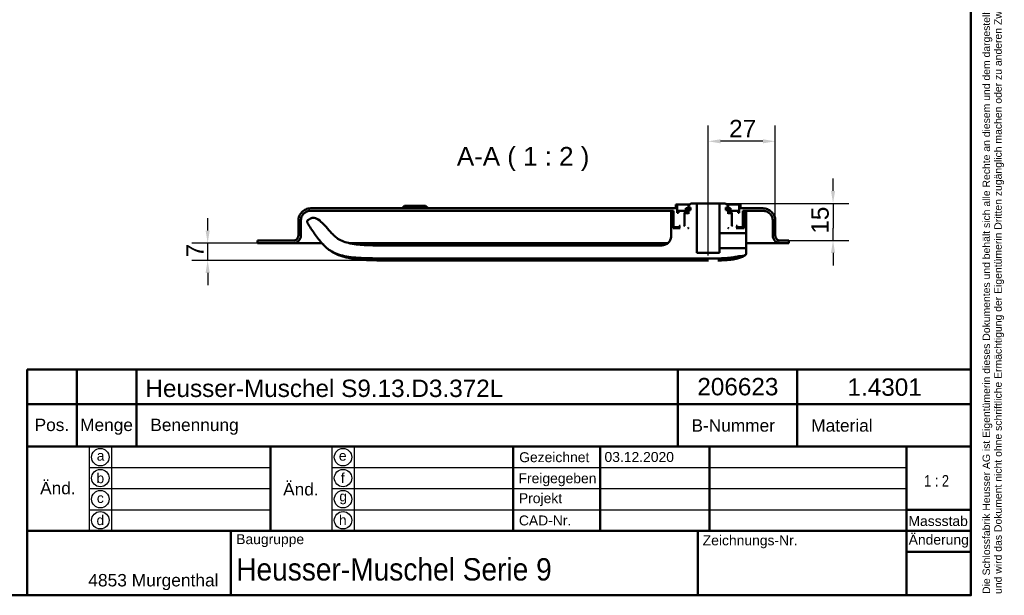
# Model space of a CAD drawing. Header units: millimetres. Extents: x 20 to 833, y 20 to 574.
# Tile 7 of 10: x 437 to 833, y 20 to 252. Entities that reach past the tile are written whole.
import ezdxf
from ezdxf.enums import TextEntityAlignment as Align

# ---------------------------------------------------------------- set-up
doc = ezdxf.new("R2010")
doc.units = ezdxf.units.MM
doc.header["$LTSCALE"] = 2
for name, color, linetype, lineweight in [('Bemaßungen(DIN)', 7, 'Continuous', 25), ('Mittellinie(DIN)', 7, 'Continuous', 25), ('Sichtbare Kanten(DIN)', 7, 'Continuous', 50), ('Skizziergeometrie(DIN)', 7, 'Continuous', 50), ('Skizzierlinie(DIN)', 7, 'Continuous', 25), ('Symbole(DIN)', 7, 'Continuous', 25)]:
    doc.layers.add(name, color=color, linetype=linetype, lineweight=lineweight)
doc.styles.add('Aktuell-DIN', font='arial.ttf')
doc.styles.add('Aktuell-DINGroßer Text', font='arial.ttf')
doc.styles.add('STANDARD-DIN~0', font='arial.ttf')
doc.styles.add('Textstil10', font='arial.ttf')
doc.styles.add('Textstil41', font='arial.ttf', dxfattribs={"width": 0.8})
doc.styles.add('Textstil83', font='arial.ttf', dxfattribs={"width": 0.8})
doc.dimstyles.new('CAD-LAN', dxfattribs={"dimscale": 2, "dimtxt": 3.5, "dimasz": 2.5, "dimexe": 3.175, "dimexo": 0, "dimgap": 0.8, "dimtad": 1, "dimrnd": 1e-08, "dimtxsty": 'STANDARD-DIN~0', "dimcen": 0.09, "dimdle": 10, "dimclrd": 250, "dimclre": 250, "dimclrt": 250, "dimadec": 0, "dimazin": 2, "dimtfac": 1, "dimtmove": 0, "dimatfit": 3, "dimfxl": 1, "dimtolj": 1, "dimtzin": 0, "dimlwd": 25, "dimlwe": 25, "dimarcsym": 0})

# ---------------------------------------------------------------- blocks, each defined once
blk = doc.blocks.new('Ränder Standardrahmen')
at = {"layer": 'Skizziergeometrie(DIN)', "flags": 128}
blk.add_lwpolyline([(10, 10), (10, 287), (410, 287), (410, 10), (10, 10)], dxfattribs=at)
blk = doc.blocks.new('Schriftfelder Heusser')
at = {"layer": 'Skizziergeometrie(DIN)'}
for p, q in [((101, 229.92), (101, 236.92)), ((101, 236.92), (291, 236.92)), ((111, 229.92), (111, 236.92)), ((123, 229.92), (123, 236.92)), ((232, 229.92), (232, 236.92)), ((256, 229.92), (256, 236.92)), ((291, 236.92), (291, 229.92)), ((101, 191.42), (101, 229.92)), ((101, 229.92), (291, 229.92)), ((111, 229.92), (111, 221.42)), ((123, 229.92), (123, 221.42)), ((232, 229.92), (232, 221.42)), ((256, 229.92), (256, 221.42)), ((291, 229.92), (291, 191.42)), ((101, 221.42), (291, 221.42)), ((150, 221.42), (150, 204.42)), ((198.85, 221.42), (198.85, 204.42)), ((216.35, 221.42), (216.35, 204.42)), ((238.35, 221.42), (238.35, 204.42)), ((278, 221.42), (278, 191.42)), ((278, 208.67), (291, 208.67)), ((101, 204.42), (291, 204.42)), ((142, 204.42), (142, 191.42)), ((236, 204.42), (236, 191.42)), ((278, 200.17), (291, 200.17)), ((291, 191.42), (101, 191.42))]:
    blk.add_line(p, q, dxfattribs=at)
at = {"layer": 'Skizzierlinie(DIN)'}
for p, q in [((113.5, 221.42), (113.5, 204.42)), ((118, 221.42), (118, 204.42)), ((162.35, 221.42), (162.35, 204.42)), ((166.85, 221.42), (166.85, 204.42)), ((113.5, 217.17), (150, 217.17)), ((162.35, 217.17), (278, 217.17)), ((113.5, 212.92), (150, 212.92)), ((162.35, 212.92), (278, 212.92)), ((113.5, 208.67), (150, 208.67)), ((162.35, 208.67), (278, 208.67))]:
    blk.add_line(p, q, dxfattribs=at)
for centre in [(115.75, 219.25), (164.6, 219.25), (115.75, 215.04), (164.6, 215.04), (115.75, 210.79), (164.6, 210.79), (115.75, 206.54), (164.6, 206.54)]:
    blk.add_circle(centre, 1.75, dxfattribs=at)
at = {"layer": 'Symbole(DIN)', "color": 7, "insert": (293.33, 191.7), "char_height": 1.5, "width": 182.3003, "attachment_point": 1, "rotation": 90, "line_spacing_factor": 0.944221, "style": 'Aktuell-DIN'}
blk.add_mtext('\\fArial|b0|i0;\\H1.5000;Die Schlossfabrik Heusser AG ist Eigentümerin dieses Dokumentes und behält sich alle Rechte an diesem und dem dargestellten Gegenstand vor. Der Empfänger anerkennt diese Rechte\\Pund wird das Dokument nicht ohne schriftliche Ermächtigung der Eigentümerin Dritten zugänglich machen oder zu anderen Zwecken verwenden, zu dem es ihm übergeben worden ist.\\P ', dxfattribs=at)
at = {"layer": 'Symbole(DIN)', "color": 179, "true_color": 0x262659, "style": 'Aktuell-DIN'}
for s, insert, char_height, attachment_point in [('Pos.', (106, 227), 2.489, 2), ('Menge', (117, 227), 2.489, 2), ('Benennung', (125.81, 225.38), 2.489, 4), ('B-Nummer', (234.74, 225.62), 2.489, 4), ('Material', (265.02, 225.62), 2.489, 5), ('\\fArial|b0|i0;a', (115.81, 219.53), 2, 5), ('\\fArial|b0|i0;e', (164.54, 219.53), 2, 5), ('\\fArial|b0|i0;Gezeichnet', (200.05, 219.23), 2, 4), ('\\fArial|b0|i0;b', (115.75, 215), 2, 5), ('\\fArial|b0|i0;f', (164.55, 215.06), 2, 5), ('\\fArial|b0|i0;Freigegeben', (199.92, 216), 2, 1), ('\\fArial|b0|i0;Projekt', (200, 211.98), 2, 1), ('\\fArial|b0|i0;c', (115.75, 211.01), 2, 5), ('\\fArial|b0|i0;g', (164.63, 211.05), 2, 5), ('\\fArial|b0|i0;d', (115.76, 206.55), 2, 5), ('\\fArial|b0|i0;h', (164.55, 206.57), 2, 5), ('\\fArial|b0|i0;CAD-Nr.', (200, 207.5), 2, 1), ('\\fArial|b0|i0;\\H2.0000;Massstab', (284.39, 206.37), 2, 5), ('\\fArial|b0|i0;\\H2.0000;Baugruppe', (143.1, 203.73), 2, 1), ('\\fArial|b0|i0;Zeichnungs-Nr.', (237, 203.5), 2, 1), ('\\fArial|b0|i0;\\H2.5000;4853 Murgenthal', (113.33, 192.46), 2.5, 7)]:
    blk.add_mtext(s, dxfattribs=dict(at, insert=insert, char_height=char_height, attachment_point=attachment_point))
at = {"layer": 'Symbole(DIN)', "color": 179, "true_color": 0x262659, "attachment_point": 5, "style": 'Aktuell-DIN'}
for s, insert, char_height, width in [('Änd.', (107.21, 213), 2.489, 12.3494), ('Änd.', (156.12, 212.76), 2.489, 12.3494), ('\\fArial|b0|i0;Änderung', (284.51, 202.33), 2, 12.1143)]:
    blk.add_mtext(s, dxfattribs=dict(at, insert=insert, char_height=char_height, width=width))
at = {"layer": 'Symbole(DIN)', "color": 7, "insert": (143.1, 196.62), "char_height": 4.5, "width": 90.18, "attachment_point": 4, "style": 'Aktuell-DIN'}
blk.add_mtext('\\fArial|b0|i0;\\W0.90;\\H4.5000;Heusser-Muschel Serie 9', dxfattribs=at)
at = {"layer": 'Symbole(DIN)', "color": 179, "true_color": 0x262659, "style": 'Textstil10'}
blk.add_attdef('ERSTELLUNGSDATUM_001', (217.23, 218.29), '', height=2, dxfattribs=at)
at = {"layer": 'Symbole(DIN)', "color": 179, "true_color": 0x262659}
for tag, height, style, p in [('AUTOR', 2.49, 'Aktuell-DIN', (240.03, 219.26)), ('KONTROLLDATUM', 2, 'Textstil10', (217.42, 215.04)), ('KONTROLLIERT_VON', 2, 'Textstil10', (239.98, 215.05))]:
    blk.add_attdef(tag, text='', height=height, dxfattribs=dict(at, style=style)).set_placement(p, align=Align.MIDDLE_LEFT)
at = {"layer": 'Symbole(DIN)', "color": 7, "style": 'Textstil83', "width": 0.8}
blk.add_attdef('Anfänglicher_Ansichtsmaßstab_001', (281.57, 213.34), '', height=2.3, dxfattribs=at)
at = {"layer": 'Symbole(DIN)', "color": 179, "true_color": 0x262659, "style": 'Textstil10'}
blk.add_attdef('PROJEKT', text='', height=2, dxfattribs=at).set_placement((217.77, 209.72), align=Align.BOTTOM_LEFT)
at = {"layer": 'Symbole(DIN)', "color": 7, "style": 'Textstil41', "width": 0.8}
blk.add_attdef('STATUS', text='', height=5, dxfattribs=at).set_placement((284.53, 195.86), align=Align.MIDDLE_CENTER)
blk = doc.blocks.new('*D13')
at = {"layer": 'Bemaßungen(DIN)', "color": 250, "linetype": 'Continuous', "lineweight": 25, "true_color": 0x3f3f3f, "transparency": 16777216}
for p, q in [((714.21, 182.93), (714.21, 209.28)), ((741.21, 170.93), (741.21, 209.28)), ((736.21, 202.93), (719.21, 202.93))]:
    blk.add_line(p, q, dxfattribs=at)
at = {"layer": 'Bemaßungen(DIN)', "color": 250, "linetype": 'Continuous', "true_color": 0x3f3f3f, "transparency": 16777216}
for points in [[(719.21, 203.76), (719.21, 202.1), (714.21, 202.93)], [(736.21, 203.76), (736.21, 202.1), (741.21, 202.93)]]:
    blk.add_solid(points, dxfattribs=at)
at = {"layer": 'Defpoints', "color": 0, "linetype": 'Continuous', "transparency": 16777216}
for p in [(714.21, 202.93), (714.21, 182.93), (741.21, 170.93)]:
    blk.add_point(p, dxfattribs=at)
at = {"layer": 'Bemaßungen(DIN)', "color": 250, "linetype": 'Continuous', "lineweight": 25, "true_color": 0x3f3f3f, "transparency": 16777216, "insert": (722.64, 211.56), "char_height": 7, "attachment_point": 1, "style": 'STANDARD-DIN~0'}
blk.add_mtext('\\A1;27', dxfattribs=at)
blk = doc.blocks.new('*D14')
at = {"layer": 'Bemaßungen(DIN)', "color": 250, "linetype": 'Continuous', "lineweight": 25, "true_color": 0x3f3f3f, "transparency": 16777216}
for p, q in [((764.46, 182.93), (764.46, 187.93)), ((721.21, 177.93), (770.81, 177.93)), ((764.46, 177.93), (764.46, 172.93)), ((764.46, 172.93), (764.46, 167.93)), ((764.46, 162.93), (764.46, 167.93)), ((744.46, 162.93), (770.81, 162.93)), ((764.46, 157.93), (764.46, 152.93))]:
    blk.add_line(p, q, dxfattribs=at)
at = {"layer": 'Bemaßungen(DIN)', "color": 250, "linetype": 'Continuous', "true_color": 0x3f3f3f, "transparency": 16777216}
for points in [[(763.63, 182.93), (765.29, 182.93), (764.46, 177.93)], [(763.63, 157.93), (765.29, 157.93), (764.46, 162.93)]]:
    blk.add_solid(points, dxfattribs=at)
at = {"layer": 'Defpoints', "color": 0, "linetype": 'Continuous', "transparency": 16777216}
for p in [(721.21, 177.93), (744.46, 162.93), (764.46, 162.93)]:
    blk.add_point(p, dxfattribs=at)
at = {"layer": 'Bemaßungen(DIN)', "color": 250, "linetype": 'Continuous', "lineweight": 25, "true_color": 0x3f3f3f, "transparency": 16777216, "insert": (755.71, 165.72), "char_height": 7, "attachment_point": 1, "rotation": 90, "style": 'STANDARD-DIN~0'}
blk.add_mtext('\\A1;15', dxfattribs=at)
blk = doc.blocks.new('*D15')
at = {"layer": 'Bemaßungen(DIN)', "color": 250, "linetype": 'Continuous', "lineweight": 25, "true_color": 0x3f3f3f, "transparency": 16777216}
for p, q in [((512.71, 166.93), (512.71, 171.93)), ((532.71, 161.93), (506.36, 161.93)), ((512.71, 154.93), (512.71, 161.93)), ((587.5, 154.93), (506.36, 154.93)), ((512.71, 149.93), (512.71, 144.93))]:
    blk.add_line(p, q, dxfattribs=at)
at = {"layer": 'Bemaßungen(DIN)', "color": 250, "linetype": 'Continuous', "true_color": 0x3f3f3f, "transparency": 16777216}
for points in [[(511.88, 166.93), (513.54, 166.93), (512.71, 161.93)], [(511.88, 149.93), (513.54, 149.93), (512.71, 154.93)]]:
    blk.add_solid(points, dxfattribs=at)
at = {"layer": 'Defpoints', "color": 0, "linetype": 'Continuous', "transparency": 16777216}
for p in [(512.71, 161.93), (532.71, 161.93), (587.5, 154.93)]:
    blk.add_point(p, dxfattribs=at)
at = {"layer": 'Bemaßungen(DIN)', "color": 250, "linetype": 'Continuous', "lineweight": 25, "true_color": 0x3f3f3f, "transparency": 16777216, "insert": (504.11, 156.17), "char_height": 7, "attachment_point": 1, "rotation": 90, "style": 'STANDARD-DIN~0'}
blk.add_mtext('\\A1;7', dxfattribs=at)

msp = doc.modelspace()

# ---------------------------------------------------------------- linework, layer by layer
at = {"layer": 'Mittellinie(DIN)', "linetype": 'Continuous'}
msp.add_line((714.212, 156.931), (714.212, 182.931), dxfattribs=at)
at = {"layer": 'Sichtbare Kanten(DIN)'}
for p, q in [((701.212, 175.931), (554.212, 175.931)), ((554.212, 174.931), (700.212, 174.931)), ((591.962, 176.931), (590.962, 175.931)), ((591.962, 176.931), (600.462, 176.931)), ((600.462, 176.931), (601.462, 175.931)), ((700.051, 174.431), (699.349, 174.431)), ((699.349, 174.431), (699.349, 166.919)), ((700.051, 167.931), (700.051, 174.431)), ((700.212, 174.431), (700.051, 174.431)), ((700.212, 174.931), (700.212, 168.531)), ((701.712, 177.431), (701.212, 177.431)), ((701.212, 177.431), (701.212, 175.931)), ((701.712, 174.131), (701.712, 177.431)), ((701.712, 177.431), (706.712, 177.431)), ((705.212, 174.931), (702.212, 174.931)), ((702.212, 174.931), (702.212, 174.131)), ((706.694, 176.031), (705.195, 176.031)), ((705.195, 176.031), (705.195, 175.131)), ((705.195, 175.131), (706.212, 175.131)), ((705.212, 174.131), (705.212, 174.931)), ((705.212, 174.931), (706.212, 174.931)), ((707.212, 177.931), (706.212, 176.931)), ((706.212, 176.931), (706.212, 176.231)), ((706.212, 176.231), (707.112, 176.231)), ((706.212, 175.131), (706.212, 173.731)), ((706.694, 175.131), (706.694, 176.031)), ((707.112, 176.031), (706.694, 176.031)), ((707.112, 175.131), (706.694, 175.131)), ((707.112, 176.231), (707.112, 175.131)), ((709.662, 177.931), (707.212, 177.931)), ((709.662, 157.931), (709.662, 177.931)), ((709.662, 177.931), (718.762, 177.931)), ((721.212, 177.931), (718.762, 177.931)), ((718.762, 177.931), (718.762, 165.93)), ((722.212, 176.931), (721.212, 177.931)), ((721.312, 175.131), (721.312, 176.231)), ((721.312, 176.231), (722.212, 176.231)), ((721.729, 176.031), (721.312, 176.031)), ((721.729, 175.131), (721.312, 175.131)), ((721.712, 177.431), (726.712, 177.431)), ((723.228, 176.031), (721.729, 176.031)), ((721.729, 176.031), (721.729, 175.131)), ((722.212, 176.231), (722.212, 176.931)), ((722.212, 173.731), (722.212, 175.131)), ((722.212, 175.131), (723.228, 175.131)), ((722.212, 174.931), (723.212, 174.931)), ((726.212, 174.931), (723.212, 174.931)), ((723.212, 174.931), (723.212, 174.131)), ((723.228, 175.131), (723.228, 176.031)), ((726.212, 174.131), (726.212, 174.931)), ((727.212, 177.431), (726.712, 177.431)), ((726.712, 177.431), (726.712, 174.131)), ((727.212, 175.931), (727.212, 177.431)), ((736.212, 175.931), (727.212, 175.931)), ((728.212, 168.531), (728.212, 174.931)), ((728.212, 174.931), (736.212, 174.931)), ((728.651, 174.431), (728.212, 174.431)), ((729.535, 174.431), (728.651, 174.431)), ((728.651, 174.431), (728.651, 167.931)), ((729.535, 166.13), (729.535, 174.431)), ((549.212, 170.931), (549.212, 164.931)), ((549.212, 164.931), (549.212, 170.931)), ((550.212, 164.931), (550.212, 170.931)), ((554.168, 171.833), (553.301, 171.303)), ((702.212, 174.131), (701.712, 174.131)), ((704.662, 173.931), (704.462, 174.131)), ((704.462, 174.131), (705.212, 174.131)), ((704.662, 169.131), (704.662, 173.931)), ((704.662, 173.931), (704.912, 173.931)), ((704.912, 173.931), (704.712, 173.731)), ((704.712, 173.731), (704.712, 168.931)), ((706.012, 173.931), (704.912, 173.931)), ((706.212, 174.131), (705.212, 174.131)), ((706.212, 173.731), (706.012, 173.931)), ((706.212, 173.931), (706.012, 173.931)), ((723.212, 174.131), (722.212, 174.131)), ((722.412, 173.931), (722.212, 173.731)), ((722.412, 173.931), (722.212, 173.931)), ((723.512, 173.931), (722.412, 173.931)), ((723.212, 174.131), (723.962, 174.131)), ((723.712, 173.731), (723.512, 173.931)), ((723.512, 173.931), (723.762, 173.931)), ((723.712, 168.931), (723.712, 173.731)), ((723.962, 174.131), (723.762, 173.931)), ((723.762, 173.931), (723.762, 169.131)), ((726.712, 174.131), (726.212, 174.131)), ((740.212, 170.931), (740.212, 164.931)), ((741.212, 164.931), (741.212, 170.931)), ((741.212, 170.931), (741.212, 170.931)), ((741.212, 164.931), (741.212, 170.931)), ((702.912, 167.931), (700.051, 167.931)), ((700.212, 168.531), (700.412, 168.331)), ((700.412, 168.331), (702.512, 168.331)), ((702.512, 168.331), (702.612, 168.431)), ((702.512, 168.331), (702.712, 168.331)), ((702.612, 168.431), (702.612, 168.931)), ((702.612, 168.931), (702.912, 168.931)), ((702.712, 168.431), (702.612, 168.431)), ((702.912, 168.931), (702.712, 168.731)), ((702.712, 168.731), (702.712, 168.131)), ((702.712, 168.131), (702.912, 167.931)), ((704.462, 168.931), (704.662, 169.131)), ((704.712, 168.931), (704.462, 168.931)), ((704.712, 169.131), (704.662, 169.131)), ((706.012, 167.931), (706.212, 168.131)), ((706.212, 167.931), (706.012, 167.931)), ((706.212, 168.131), (706.212, 167.931)), ((722.212, 167.931), (722.212, 168.131)), ((722.212, 168.131), (722.412, 167.931)), ((722.412, 167.931), (722.212, 167.931)), ((723.762, 169.131), (723.712, 169.131)), ((723.962, 168.931), (723.712, 168.931)), ((723.762, 169.131), (723.962, 168.931)), ((725.712, 168.731), (725.512, 168.931)), ((725.512, 168.931), (725.812, 168.931)), ((725.512, 167.931), (725.712, 168.131)), ((728.651, 167.931), (725.512, 167.931)), ((725.712, 168.131), (725.712, 168.731)), ((725.812, 168.431), (725.712, 168.431)), ((725.712, 168.331), (725.912, 168.331)), ((725.812, 168.931), (725.812, 168.431)), ((725.812, 168.431), (725.912, 168.331)), ((725.912, 168.331), (728.012, 168.331)), ((728.012, 168.331), (728.212, 168.531)), ((547.212, 162.931), (532.712, 162.931)), ((532.712, 162.931), (532.712, 161.931)), ((532.712, 162.901), (532.712, 162.901)), ((532.712, 161.931), (532.712, 162.901)), ((549.212, 164.931), (549.212, 164.931)), ((718.762, 165.93), (729.335, 165.93)), ((718.762, 162.931), (718.762, 165.93)), ((718.762, 159.931), (718.762, 162.931)), ((745.712, 162.931), (743.212, 162.931)), ((745.712, 162.901), (745.712, 162.931)), ((745.712, 162.901), (745.712, 162.931)), ((746.712, 162.901), (745.712, 162.901)), ((746.712, 161.931), (746.712, 162.901)), ((746.712, 161.931), (746.712, 162.901)), ((532.712, 161.931), (547.212, 161.931)), ((532.712, 161.931), (532.712, 161.931)), ((558.697, 161.931), (547.212, 161.931)), ((572.75, 161.931), (569.503, 161.931)), ((698.024, 161.931), (572.75, 161.931)), ((729.335, 159.931), (718.762, 159.931)), ((718.762, 159.931), (718.762, 157.931)), ((743.212, 161.931), (729.513, 161.931)), ((729.535, 158.155), (729.535, 159.731)), ((743.212, 161.931), (746.712, 161.931)), ((587.497, 155.747), (714.351, 155.746)), ((718.762, 157.931), (709.662, 157.931)), ((728.207, 156.722), (728.776, 156.979))]:
    msp.add_line(p, q, dxfattribs=at)
for points, degree, knots in [([(554.212, 175.931), (553.864, 175.931), (553.518, 175.895), (552.847, 175.754), (552.526, 175.651), (551.614, 175.254), (551.068, 174.874), (550.168, 173.94), (549.815, 173.399), (549.334, 172.21), (549.212, 171.576), (549.212, 170.931)], 3, [-0.78930523, -0.78930523, -0.78930523, -0.78930523, -0.68480532, -0.68480532, -0.58346864, -0.58346864, -0.38572109, -0.38572109, -0.19345948, -0.19345948, 0, 0, 0, 0]), ([(550.212, 170.931), (550.212, 171.209), (550.24, 171.486), (550.353, 172.022), (550.435, 172.279), (550.753, 173.009), (551.057, 173.446), (551.804, 174.166), (552.237, 174.448), (553.189, 174.833), (553.696, 174.931), (554.212, 174.931)], 3, [-0.63144419, -0.63144419, -0.63144419, -0.63144419, -0.54784426, -0.54784426, -0.46677491, -0.46677491, -0.30857687, -0.30857687, -0.15476759, -0.15476759, 0, 0, 0, 0]), ([(741.212, 170.931), (741.212, 171.279), (741.176, 171.625), (741.035, 172.295), (740.933, 172.617), (740.535, 173.529), (740.155, 174.074), (739.221, 174.974), (738.68, 175.327), (737.491, 175.809), (736.857, 175.931), (736.212, 175.931)], 3, [-0.78930523, -0.78930523, -0.78930523, -0.78930523, -0.68480532, -0.68480532, -0.58346864, -0.58346864, -0.38572109, -0.38572109, -0.19345948, -0.19345948, 0, 0, 0, 0]), ([(736.212, 174.931), (736.49, 174.931), (736.767, 174.902), (737.303, 174.789), (737.56, 174.707), (738.29, 174.389), (738.727, 174.085), (739.447, 173.338), (739.729, 172.905), (740.114, 171.954), (740.212, 171.447), (740.212, 170.931)], 3, [-0.63144419, -0.63144419, -0.63144419, -0.63144419, -0.54784426, -0.54784426, -0.46677491, -0.46677491, -0.30857687, -0.30857687, -0.15476758, -0.15476758, 0, 0, 0, 0]), ([(553.301, 171.303), (553.15, 171.21), (552.996, 171.116), (552.83, 170.947), (552.785, 170.888), (552.723, 170.759), (552.707, 170.694), (552.699, 170.538), (552.716, 170.452), (552.789, 170.228), (552.87, 170.086), (552.95, 169.947)], 3, [-0.17367895, -0.17367895, -0.17367895, -0.17367895, -0.12156865, -0.12156865, -0.09787758, -0.09787758, -0.07579482, -0.07579482, -0.04796725, -0.04796725, -0.00000831, -0.00000831, -0.00000831, -0.00000831]), ([(563.188, 165.368), (561.665, 166.938), (560.304, 168.715), (558.22, 170.673), (557.449, 171.324), (556.296, 171.919), (555.916, 172.07), (555.218, 172.183), (554.987, 172.158), (554.541, 172.061), (554.34, 171.938), (554.168, 171.833)], 3, [-0.5002136, -0.5002136, -0.5002136, -0.5002136, -0.23943228, -0.23943228, -0.1386581, -0.1386581, -0.09616038, -0.09616038, -0.06047153, -0.06047153, 0, 0, 0, 0]), ([(552.95, 169.947), (553.81, 168.45), (554.746, 167), (556.763, 164.212), (557.838, 162.881), (558.985, 161.607)], 3, [-1.0323292, -1.0323292, -1.0323292, -1.0323292, -0.5141271, -0.5141271, 0, 0, 0, 0]), ([(699.349, 166.919), (699.349, 165.792), (699.349, 164.709), (698.985, 163.327), (698.816, 162.912), (698.33, 162.194), (698.038, 161.906), (697.247, 161.389), (696.751, 161.214), (695.355, 160.919), (694.373, 160.919), (693.349, 160.919)], 3, [-1.1173852, -1.1173852, -1.1173852, -1.1173852, -0.7826837, -0.7826837, -0.6296849, -0.6296849, -0.486528, -0.486528, -0.3073103, -0.3073103, 0, 0, 0, 0]), ([(549.212, 164.931), (549.212, 164.792), (549.197, 164.653), (549.141, 164.385), (549.1, 164.256), (548.941, 163.891), (548.789, 163.673), (548.416, 163.313), (548.199, 163.172), (547.723, 162.98), (547.47, 162.931), (547.212, 162.931)], 3, [-0.31572209, -0.31572209, -0.31572209, -0.31572209, -0.27392213, -0.27392213, -0.23338746, -0.23338746, -0.15428844, -0.15428844, -0.07738379, -0.07738379, -0.00000194, -0.00000194, -0.00000194, -0.00000194]), ([(547.212, 161.931), (547.42, 161.931), (547.628, 161.952), (548.03, 162.037), (548.223, 162.098), (548.77, 162.337), (549.098, 162.565), (549.638, 163.125), (549.849, 163.45), (550.138, 164.163), (550.212, 164.544), (550.212, 164.931)], 3, [-0.47358314, -0.47358314, -0.47358314, -0.47358314, -0.41088319, -0.41088319, -0.35008119, -0.35008119, -0.23143265, -0.23143265, -0.11607569, -0.11607569, 0, 0, 0, 0]), ([(587.497, 160.919), (581.484, 160.919), (576.487, 160.919), (570.164, 161.701), (568.326, 162.144), (565.076, 163.542), (564.06, 164.47), (563.188, 165.368)], 3, [-1.2266395, -1.2266395, -1.2266395, -1.2266395, -0.691815, -0.691815, -0.375377, -0.375377, 0, 0, 0, 0]), ([(729.335, 165.93), (729.349, 165.93), (729.363, 165.932), (729.39, 165.937), (729.403, 165.941), (729.439, 165.957), (729.461, 165.973), (729.497, 166.01), (729.511, 166.032), (729.53, 166.079), (729.535, 166.105), (729.535, 166.13)], 3, [-0.03157299, -0.03157299, -0.03157299, -0.03157299, -0.027393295, -0.027393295, -0.023340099, -0.023340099, -0.015429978, -0.015429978, -0.007738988, -0.007738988, 0, 0, 0, 0]), ([(729.535, 166.13), (729.535, 166.128), (729.534, 166.086), (729.532, 165.906), (729.528, 165.609), (729.523, 165.207), (729.518, 164.721), (729.513, 163.979), (729.511, 163.348), (729.511, 162.931)], 3, [0.00344841, 0.00344841, 0.00344841, 0.00344841, 0.06149449, 0.12297456, 0.18445463, 0.24593471, 0.30741478, 0.36889486, 0.49185516, 0.49185516, 0.49185516, 0.49185516]), ([(729.511, 162.931), (729.511, 162.513), (729.513, 161.882), (729.518, 161.141), (729.523, 160.654), (729.528, 160.253), (729.532, 159.956), (729.534, 159.775), (729.535, 159.733), (729.535, 159.731)], 3, [0, 0, 0, 0, 0.12296025, 0.1844403, 0.24592035, 0.3074004, 0.36888045, 0.4303605, 0.48837819, 0.48837819, 0.48837819, 0.48837819]), ([(740.212, 164.931), (740.212, 164.722), (740.233, 164.514), (740.318, 164.112), (740.379, 163.919), (740.618, 163.372), (740.846, 163.044), (741.406, 162.504), (741.731, 162.293), (742.444, 162.004), (742.825, 161.931), (743.212, 161.931)], 3, [-0.47358314, -0.47358314, -0.47358314, -0.47358314, -0.41088319, -0.41088319, -0.35008119, -0.35008119, -0.23143265, -0.23143265, -0.11607569, -0.11607569, 0, 0, 0, 0]), ([(743.212, 162.931), (743.073, 162.931), (742.934, 162.945), (742.666, 163.001), (742.537, 163.042), (742.172, 163.201), (741.954, 163.353), (741.594, 163.727), (741.453, 163.943), (741.261, 164.419), (741.212, 164.673), (741.212, 164.931)], 3, [-0.31571434, -0.31571434, -0.31571434, -0.31571434, -0.27392213, -0.27392213, -0.23338746, -0.23338746, -0.15428844, -0.15428844, -0.07738379, -0.07738379, 0, 0, 0, 0]), ([(558.985, 161.607), (559.905, 160.585), (560.994, 159.463), (564.32, 157.606), (566.26, 156.967), (573.27, 155.747), (579.124, 155.747), (587.497, 155.747)], 3, [-5.3413279, -5.3413279, -5.3413279, -5.3413279, -3.8758246, -3.8758246, -2.512065, -2.512065, 0, 0, 0, 0]), ([(558.985, 161.607), (559.099, 161.481), (559.208, 161.361), (559.32, 161.24), (560.156, 160.338), (561.092, 159.482), (562.122, 158.784), (563.152, 158.086), (564.265, 157.531), (565.42, 157.088), (565.998, 156.866), (566.586, 156.672), (567.18, 156.501), (567.775, 156.329), (568.376, 156.18), (568.981, 156.049), (569.586, 155.918), (570.194, 155.805), (570.805, 155.706), (571.416, 155.608), (572.029, 155.524), (572.643, 155.451), (573.257, 155.378), (573.873, 155.317), (574.49, 155.265), (575.107, 155.213), (575.725, 155.169), (576.344, 155.133), (576.962, 155.097), (577.582, 155.067), (578.201, 155.044), (578.821, 155.02), (579.441, 155.001), (580.061, 154.987), (580.681, 154.972), (581.301, 154.962), (581.921, 154.954), (582.541, 154.946), (583.161, 154.941), (583.781, 154.938), (584.401, 154.935), (585.02, 154.933), (585.64, 154.932), (586.259, 154.932), (586.879, 154.932), (587.497, 154.932)], 3, [0, 0, 0, 0, 0.0498317, 0.0498317, 0.0498317, 0.4216322, 0.4216322, 0.4216322, 0.7934328, 0.7934328, 0.7934328, 0.979333, 0.979333, 0.979333, 1.1652333, 1.1652333, 1.1652333, 1.3511335, 1.3511335, 1.3511335, 1.5370338, 1.5370338, 1.5370338, 1.7229341, 1.7229341, 1.7229341, 1.9088343, 1.9088343, 1.9088343, 2.0947346, 2.0947346, 2.0947346, 2.2806348, 2.2806348, 2.2806348, 2.4665351, 2.4665351, 2.4665351, 2.6524353, 2.6524353, 2.6524353, 2.8383356, 2.8383356, 2.8383356, 3.024121, 3.024121, 3.024121, 3.024121]), ([(693.349, 160.919), (678.207, 160.919), (663.066, 160.919), (627.782, 160.919), (607.64, 160.919), (587.497, 160.919)], 3, [-10.58514, -10.58514, -10.58514, -10.58514, -6.0427279, -6.0427279, 0, 0, 0, 0]), ([(729.535, 159.731), (729.535, 159.745), (729.534, 159.759), (729.528, 159.786), (729.524, 159.799), (729.508, 159.835), (729.493, 159.857), (729.456, 159.893), (729.434, 159.907), (729.386, 159.926), (729.361, 159.931), (729.335, 159.931)], 3, [-0.031572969, -0.031572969, -0.031572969, -0.031572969, -0.027392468, -0.027392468, -0.023338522, -0.023338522, -0.015428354, -0.015428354, -0.007738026, -0.007738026, 0, 0, 0, 0]), ([(587.498, 154.932), (587.498, 154.932), (589.084, 154.931), (592.255, 154.932), (598.596, 154.931), (608.109, 154.932), (620.799, 154.931), (635.066, 154.932), (650.919, 154.931), (666.785, 154.931), (682.642, 154.931), (695.318, 154.931), (704.871, 154.931), (711.204, 154.931), (714.349, 154.931)], 5, [0, 0, 0, 0, 0, 0, 0.0001149, 0.7929364, 1.585758, 3.1714011, 4.7570442, 6.3426873, 7.9283304, 9.5139735, 11.0996166, 12.6881676, 12.6881676, 12.6881676, 12.6881676, 12.6881676, 12.6881676]), ([(714.351, 155.746), (715.531, 155.746), (716.71, 155.744), (718.977, 155.764), (720.221, 155.787), (721.353, 155.86)], 3, [-0.7098031, -0.7098031, -0.7098031, -0.7098031, -0.34028589, -0.34028589, 0, 0, 0, 0]), ([(725.426, 155.604), (725.22, 155.556), (725.009, 155.51), (724.098, 155.329), (723.364, 155.222), (721.611, 155.04), (720.582, 154.991), (719.171, 154.954), (718.787, 154.948), (718.331, 154.942), (718.259, 154.942), (718.172, 154.941), (718.157, 154.941), (718.143, 154.94)], 3, [1.49894407, 1.49894407, 1.49894407, 1.49894407, 1.5666524, 1.5666524, 1.78788594, 1.78788594, 2.09619184, 2.09619184, 2.2114423, 2.2114423, 2.23305124, 2.23305124, 2.2374983, 2.2374983, 2.2374983, 2.2374983]), ([(721.353, 155.86), (721.842, 155.892), (722.334, 155.934), (723.259, 156.038), (723.7, 156.099), (724.134, 156.174)], 3, [-0.27987142, -0.27987142, -0.27987142, -0.27987142, -0.13292491, -0.13292491, -0.00064712, -0.00064712, -0.00064712, -0.00064712]), ([(724.135, 156.175), (724.731, 156.277), (725.36, 156.415), (726.64, 156.619), (727.275, 156.686), (727.912, 156.665)], 3, [-0.38718053, -0.38718053, -0.38718053, -0.38718053, -0.19115668, -0.19115668, -0.00002526, -0.00002526, -0.00002526, -0.00002526]), ([(724.8, 155.47), (724.903, 155.491), (725.26, 155.563), (725.823, 155.691), (726.34, 155.831), (726.782, 155.97), (727.083, 156.075), (727.209, 156.122)], 5, [0.34551975, 0.34551975, 0.34551975, 0.34551975, 0.34551975, 0.34551975, 0.39901306, 0.53186776, 0.64871378, 0.64871378, 0.64871378, 0.64871378, 0.64871378, 0.64871378]), ([(729.368, 157.359), (729.367, 157.357), (729.368, 157.358), (729.368, 157.358), (729.367, 157.357), (729.352, 157.338), (729.327, 157.304), (729.249, 157.205), (729.182, 157.089), (728.781, 156.809), (728.576, 156.692), (728.093, 156.464), (727.87, 156.367), (727.388, 156.18), (727.134, 156.089), (726.86, 156)], 3, [0, 0, 0, 0, 0.0463725, 0.0463725, 0.1854756, 0.1854756, 0.6028539, 0.6028539, 0.9175135, 0.9175135, 1.1086791, 1.1086791, 1.2273152, 1.2273152, 1.3314882, 1.3314882, 1.3314882, 1.3314882]), ([(727.912, 156.665), (727.971, 156.664), (728.017, 156.661), (728.112, 156.68), (728.154, 156.698), (728.207, 156.722)], 3, [-0.0353068, -0.0353068, -0.0353068, -0.0353068, -0.017481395, -0.017481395, 0, 0, 0, 0]), ([(728.776, 156.979), (728.913, 157.041), (729.048, 157.102), (729.244, 157.229), (729.312, 157.287), (729.424, 157.43), (729.463, 157.51), (729.535, 157.766), (729.535, 157.957), (729.535, 158.155)], 3, [-0.16488383, -0.16488383, -0.16488383, -0.16488383, -0.12161657, -0.12161657, -0.09145523, -0.09145523, -0.05932166, -0.05932166, -0.0000025, -0.0000025, -0.0000025, -0.0000025])]:
    msp.add_open_spline(points, degree=degree, knots=knots, dxfattribs=at)

# ---------------------------------------------------------------- block references
at = {"xscale": 2, "yscale": 2, "zscale": 2}
msp.add_blockref('Ränder Standardrahmen', (0, 0), dxfattribs=at)
msp.add_blockref('Schriftfelder Heusser', (238, -362.833), dxfattribs=at).add_auto_attribs({'ERSTELLUNGSDATUM_001': '03.12.2020', 'Anfänglicher_Ansichtsmaßstab_001': '1 : 2'})

# ---------------------------------------------------------------- texts
at = {"layer": 'Symbole(DIN)', "color": 7, "insert": (613.038, 190.931), "char_height": 7.4676, "attachment_point": 7, "style": 'Aktuell-DINGroßer Text'}
msp.add_mtext('A-A ( 1 : 2 )', dxfattribs=at)
at = {"layer": 'Symbole(DIN)', "color": 7, "char_height": 7, "attachment_point": 1, "style": 'Aktuell-DIN'}
for s, insert, width in [('{\\fArial|b0|i0;\\H7.0000;Heusser-Muschel S9.13.D3.372L}', (487.659, 106.906), 144.02821), ('{\\fArial|b0|i0;\\H7.0000;206623}', (709.83, 107.58), 32.62043), ('{\\fArial|b0|i0;\\H7.0000;1.4301}', (770.274, 107.401), 29.89939)]:
    msp.add_mtext(s, dxfattribs=dict(at, insert=insert, width=width))

# ---------------------------------------------------------------- dimensions: what is measured, and where the dimension line sits
at = {"layer": 'Bemaßungen(DIN)', "color": 250, "linetype": 'Continuous', "lineweight": 25, "true_color": 0x3f3f3f}
for base, p1, p2, angle, override, picture, middle in [((714.212, 202.931), (741.212, 170.931), (714.212, 182.931), 180, {"dimgap": 0.8, "dimdec": 2, "dimtol": 0, "dimlim": 0, "dimtp": 0, "dimtm": 0, "dimtdec": 2, "dimtofl": 0, "dimatfit": 1}, '*D13', (727.712, 202.931)), ((764.462, 162.931), (721.212, 177.931), (744.462, 162.931), 90, {"dimgap": 0.8, "dimdec": 2, "dimtol": 0, "dimlim": 0, "dimtp": 0, "dimtm": 0, "dimtdec": 2, "dimtofl": 0}, '*D14', (764.462, 170.431)), ((512.712, 161.931), (587.498, 154.932), (532.712, 161.931), 90, {"dimgap": 0.8, "dimdec": 2, "dimtol": 0, "dimlim": 0, "dimtp": 0, "dimtm": 0, "dimtdec": 2, "dimtofl": 1, "dimatfit": 1}, '*D15', (512.712, 158.431))]:
    dim = msp.add_linear_dim(base=base, p1=p1, p2=p2, angle=angle, dimstyle='CAD-LAN', override=override, dxfattribs=at)
    dim.commit()
    dim.dimension.update_dxf_attribs({"geometry": picture, "text_midpoint": middle, "dimtype": 160})

doc.saveas('drawing.dxf')
